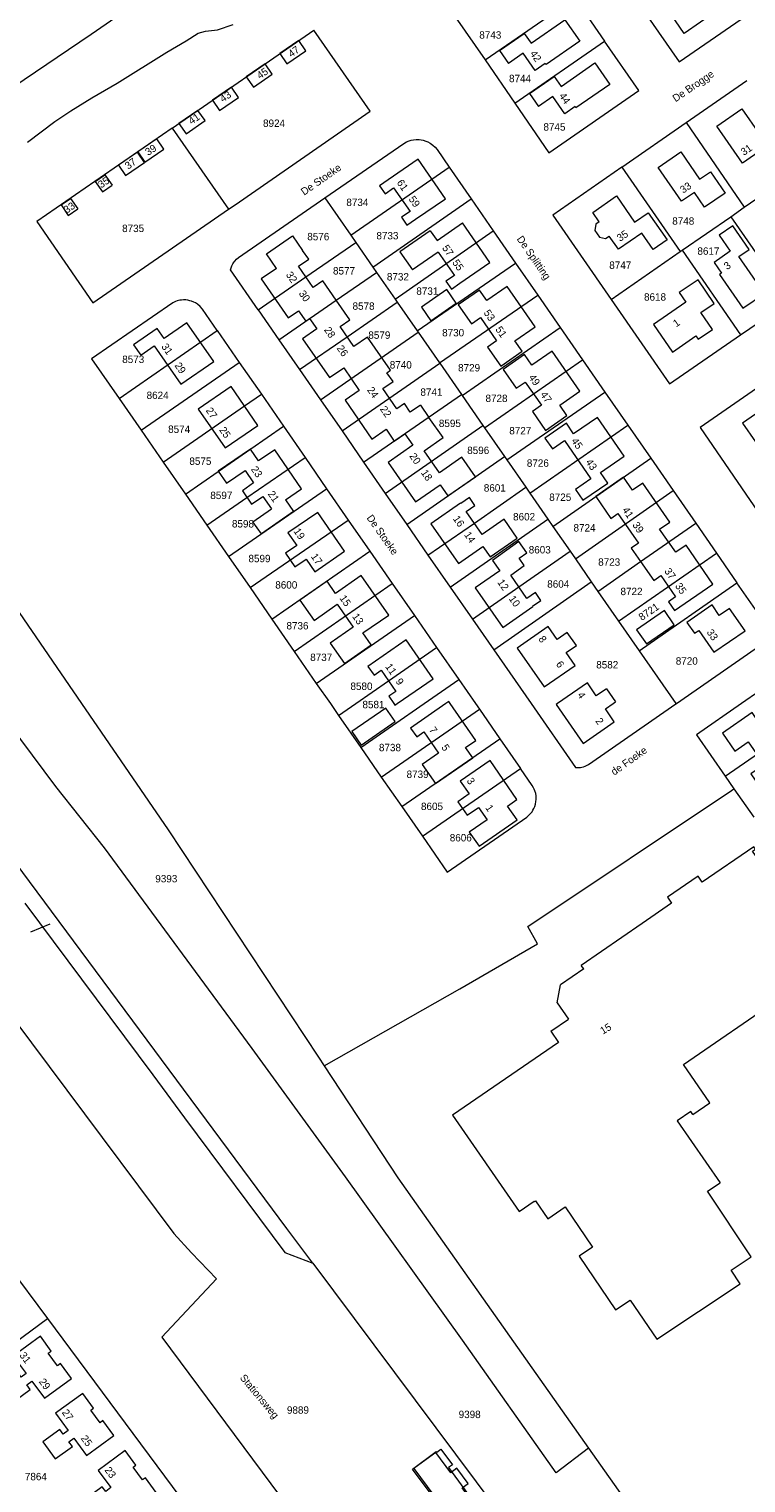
# Model space of a CAD drawing. Header units: metres. Extents: x 195864 to 198202, y 543264 to 544906.
# Tile 22 of 57: x 196484 to 196658, y 543810 to 544164. Entities that reach past the tile are written whole.
import ezdxf
from ezdxf.enums import TextEntityAlignment as Align

# ---------------------------------------------------------------- set-up
doc = ezdxf.new("R2010")
doc.units = ezdxf.units.M
doc.header["$MEASUREMENT"] = 0
for name, color, linetype, lineweight in [('Level 1', 7, 'Continuous', 0), ('Level 11', 7, 'Continuous', 0), ('Level 2', 7, 'Continuous', 0), ('Level 31', 7, 'Continuous', 0), ('Level 32', 7, 'Continuous', 0), ('Level 34', 7, 'Continuous', 0)]:
    doc.layers.add(name, color=color, linetype=linetype, lineweight=lineweight)
doc.styles.add('Style-CHAR_FAST_FONT', font='CHAR_FAST_FONT.shx')

msp = doc.modelspace()

# ---------------------------------------------------------------- linework, layer by layer
at = {"layer": 'Level 1', "color": 7, "linetype": 'Continuous', "lineweight": 0}
for p, q in [((196594.46, 544156.68), (196616.24, 544171.79)), ((196616.24, 544171.79), (196623.49, 544161.25)), ((196587.2, 544167.18), (196594.46, 544156.68)), ((196518.36, 544140.02), (196552.83, 544163.9)), ((196601.66, 544146.12), (196623.49, 544161.25)), ((196594.46, 544156.68), (196601.66, 544146.12)), ((196643.31, 544141.42), (196658.09, 544151.64)), ((196627.71, 544130.55), (196643.31, 544141.42)), ((196643.31, 544141.42), (196657.49, 544120.81)), ((196518.36, 544140.02), (196532.02, 544120.32)), ((196561.78, 544114.04), (196585.74, 544130.56)), ((196585.74, 544130.56), (196591.06, 544122.85)), ((196627.71, 544130.55), (196641.92, 544110.02)), ((196657.49, 544120.81), (196667.34, 544127.63)), ((196555.5, 544123.11), (196561.78, 544114.04)), ((196567.18, 544106.25), (196591.06, 544122.85)), ((196591.06, 544122.85), (196596.42, 544115.05)), ((196532.02, 544120.32), (196533.64, 544121.4)), ((196654.25, 544118.48), (196657.49, 544120.81)), ((196642.36, 544110.32), (196654.25, 544118.48)), ((196654.25, 544118.48), (196668.44, 544097.89)), ((196561.78, 544114.04), (196563.05, 544112.21)), ((196563.05, 544112.21), (196567.18, 544106.25)), ((196572.6, 544098.44), (196596.42, 544115.05)), ((196596.42, 544115.05), (196601.84, 544107.18)), ((196625.09, 544098.38), (196641.92, 544110.02)), ((196641.92, 544110.02), (196642.36, 544110.32)), ((196642.36, 544110.32), (196656.6, 544089.78)), ((196567.18, 544106.25), (196568.08, 544104.95)), ((196568.08, 544104.95), (196572.6, 544098.44)), ((196577.97, 544090.7), (196601.84, 544107.18)), ((196601.84, 544107.18), (196607.26, 544099.39)), ((196572.6, 544098.44), (196573.1, 544097.72)), ((196583.38, 544082.9), (196607.26, 544099.39)), ((196607.26, 544099.39), (196612.67, 544091.57)), ((196656.6, 544089.78), (196668.44, 544097.89)), ((196539.29, 544095.84), (196544.33, 544088.55)), ((196573.1, 544097.72), (196577.97, 544090.7)), ((196505.47, 544074.28), (196529.29, 544090.81)), ((196529.29, 544090.81), (196534.67, 544083.05)), ((196588.87, 544074.98), (196612.67, 544091.57)), ((196612.67, 544091.57), (196618.14, 544083.7)), ((196544.33, 544088.55), (196549.36, 544081.29)), ((196554.46, 544073.92), (196578.17, 544090.41)), ((196577.97, 544090.7), (196578.17, 544090.41)), ((196578.17, 544090.41), (196583.38, 544082.9)), ((196594.3, 544067.15), (196618.14, 544083.7)), ((196618.14, 544083.7), (196623.58, 544075.81)), ((196510.83, 544066.55), (196534.67, 544083.05)), ((196534.67, 544083.05), (196540.04, 544075.28)), ((196549.36, 544081.29), (196554.46, 544073.92)), ((196559.67, 544066.36), (196583.42, 544082.84)), ((196583.38, 544082.9), (196583.42, 544082.84)), ((196583.42, 544082.84), (196588.69, 544075.24)), ((196505.47, 544074.28), (196510.83, 544066.55)), ((196540.04, 544075.28), (196545.43, 544067.49)), ((196554.46, 544073.92), (196559.67, 544066.36)), ((196564.9, 544058.77), (196588.69, 544075.24)), ((196588.69, 544075.24), (196588.87, 544074.98)), ((196588.87, 544074.98), (196593.94, 544067.67)), ((196599.74, 544059.3), (196623.58, 544075.81)), ((196623.58, 544075.81), (196629.15, 544067.79)), ((196510.83, 544066.55), (196516.18, 544058.8)), ((196521.57, 544050.99), (196545.43, 544067.49)), ((196545.43, 544067.49), (196550.67, 544059.86)), ((196559.67, 544066.36), (196564.9, 544058.77)), ((196570.19, 544051.12), (196593.94, 544067.67)), ((196593.94, 544067.67), (196594.3, 544067.15)), ((196594.3, 544067.15), (196599.16, 544060.14)), ((196605.34, 544051.2), (196629.15, 544067.79)), ((196629.15, 544067.79), (196634.74, 544059.71)), ((196550.67, 544059.86), (196555.92, 544052.28)), ((196575.41, 544043.57), (196599.16, 544060.14)), ((196599.16, 544060.14), (196599.74, 544059.3)), ((196599.74, 544059.3), (196604.34, 544052.65)), ((196610.92, 544043.13), (196634.74, 544059.71)), ((196634.74, 544059.71), (196640.22, 544051.85)), ((196516.18, 544058.8), (196521.57, 544050.99)), ((196564.9, 544058.77), (196570.19, 544051.12)), ((196532.08, 544035.79), (196555.92, 544052.28)), ((196555.92, 544052.28), (196561.19, 544044.66)), ((196604.34, 544052.65), (196605.34, 544051.2)), ((196616.42, 544035.2), (196640.22, 544051.85)), ((196640.22, 544051.85), (196645.66, 544043.93)), ((196521.57, 544050.99), (196526.77, 544043.45)), ((196570.19, 544051.12), (196575.41, 544043.57)), ((196605.34, 544051.2), (196609.68, 544044.92)), ((196585.96, 544028.31), (196609.68, 544044.92)), ((196609.68, 544044.92), (196610.92, 544043.13)), ((196526.77, 544043.45), (196532.08, 544035.79)), ((196537.3, 544028.24), (196561.19, 544044.66)), ((196561.19, 544044.66), (196566.44, 544037.07)), ((196575.41, 544043.57), (196580.56, 544036.11)), ((196610.92, 544043.13), (196615.1, 544037.09)), ((196645.66, 544043.93), (196650.7, 544036.62)), ((196532.08, 544035.79), (196537.3, 544028.24)), ((196542.6, 544020.56), (196566.44, 544037.07)), ((196566.44, 544037.07), (196571.86, 544029.26)), ((196580.56, 544036.11), (196585.96, 544028.31)), ((196615.1, 544037.09), (196616.42, 544035.2)), ((196616.42, 544035.2), (196620.27, 544029.62)), ((196626.9, 544020.06), (196650.7, 544036.62)), ((196650.7, 544036.62), (196655.68, 544029.43)), ((196537.3, 544028.24), (196542.6, 544020.56)), ((196548.01, 544012.72), (196571.86, 544029.26)), ((196571.86, 544029.26), (196577.29, 544021.43)), ((196585.96, 544028.31), (196591.36, 544020.55)), ((196596.54, 544013.1), (196620.27, 544029.62)), ((196620.27, 544029.62), (196621.86, 544027.32)), ((196621.86, 544027.32), (196626.9, 544020.06)), ((196631.91, 544012.83), (196655.68, 544029.43)), ((196542.6, 544020.56), (196548.01, 544012.72)), ((196553.4, 544004.92), (196577.29, 544021.43)), ((196577.29, 544021.43), (196582.67, 544013.65)), ((196591.36, 544020.55), (196596.54, 544013.1)), ((196626.9, 544020.06), (196631.91, 544012.83)), ((196582.67, 544013.65), (196588.07, 544005.83)), ((196596.54, 544013.1), (196605.62, 544000)), ((196548.01, 544012.72), (196553.4, 544004.92)), ((196631.91, 544012.83), (196640.82, 544000)), ((196579.65, 544000), (196588.07, 544005.83)), ((196588.07, 544005.83), (196592.1, 544000)), ((196553.4, 544004.92), (196556.82, 544000)), ((196490.06, 543979.79), (196475.01, 544000)), ((196556.82, 544000), (196558.83, 543997.1)), ((196558.83, 543997.1), (196563, 544000)), ((196564.24, 543989.32), (196579.65, 544000)), ((196592.1, 544000), (196593.07, 543998.61)), ((196640.82, 544000), (196640.87, 543999.92)), ((196640.87, 543999.92), (196640.98, 544000)), ((196558.83, 543997.1), (196564.24, 543989.32)), ((196569.22, 543982.13), (196593.07, 543998.61)), ((196593.07, 543998.61), (196598.04, 543991.42)), ((196652.83, 543982.33), (196673, 543996.33)), ((196564.24, 543989.32), (196569.22, 543982.13)), ((196574.22, 543974.92), (196598.04, 543991.42)), ((196598.04, 543991.42), (196603.03, 543984.21)), ((196569.22, 543982.13), (196574.22, 543974.92)), ((196579.21, 543967.75), (196603.03, 543984.21)), ((196652.83, 543982.33), (196654.96, 543979.28)), ((196501.91, 543964.88), (196490.06, 543979.79)), ((196654.36, 543978.88), (196654.96, 543979.28)), ((196654.96, 543979.28), (196659.78, 543972.38)), ((196574.22, 543974.92), (196579.21, 543967.75)), ((196537.84, 543916.04), (196501.91, 543964.88)), ((196482.52, 543951.47), (196513.63, 543909.62)), ((196560.53, 543884.82), (196537.84, 543916.04)), ((196513.63, 543909.62), (196521.39, 543899.19)), ((196521.39, 543899.19), (196545.76, 543866.43)), ((196588.97, 543845.05), (196560.53, 543884.82)), ((196545.76, 543866.43), (196552.57, 543863.83)), ((196478.36, 543863.35), (196488.03, 543850.37)), ((196552.57, 543863.83), (196597.29, 543803.84)), ((196454.62, 543825.74), (196488.03, 543850.37)), ((196488.03, 543850.37), (196520.24, 543806.91)), ((196611.7, 543812.78), (196588.97, 543845.05)), ((196619.59, 543818.81), (196611.7, 543812.78)), ((196582.48, 543817.76), (196577.14, 543813.83)), ((196586.15, 543812.81), (196582.48, 543817.76)), ((196577.14, 543813.83), (196587.27, 543800.21)), ((196587.6, 543813.89), (196586.15, 543812.81))]:
    msp.add_line(p, q, dxfattribs=at)
at = {"layer": 'Level 1', "color": 7, "linetype": 'Continuous', "lineweight": 0, "flags": 128}
for points in [[(196413.61, 544105.86), (196416.17, 544107.42), (196430.37, 544117.02), (196445.35, 544127.28), (196462.75, 544138.56), (196479.62, 544150.06), (196498.66, 544162.94), (196519.01, 544177.07), (196537.31, 544189.46)], [(196630.3, 544172.58), (196641.67, 544156.16), (196662.99, 544170.87)], [(196483.18, 544136.65), (196489.85, 544141.66), (196493.7, 544144.3), (196498.84, 544147.39), (196504.96, 544150.97), (196517.02, 544158.53), (196521.79, 544161.29), (196524.65, 544163.13), (196526.48, 544163.65), (196529.39, 544164), (196533.19, 544165.25)], [(196533.64, 544121.4), (196566.5, 544144.19), (196552.83, 544163.9)], [(196601.66, 544146.12), (196609.96, 544134.08), (196631.81, 544149.24), (196623.49, 544161.25)], [(196518.36, 544140.02), (196485.45, 544117.3), (196499.07, 544097.54), (196532.02, 544120.32)], [(196555.5, 544123.11), (196574.7, 544136.34), (196575.33, 544136.7), (196576, 544136.96), (196576.51, 544137.11), (196577.08, 544137.22), (196577.72, 544137.27), (196578.44, 544137.25), (196579.38, 544137.09), (196580.04, 544136.9), (196580.52, 544136.69), (196581.1, 544136.38), (196581.76, 544135.92), (196582.3, 544135.43), (196582.78, 544134.85), (196585.74, 544130.56)], [(196627.71, 544130.55), (196610.91, 544118.91), (196625.09, 544098.38)], [(196539.29, 544095.84), (196532.54, 544105.59), (196532.78, 544106.29), (196532.89, 544106.53), (196533.14, 544107.04), (196533.45, 544107.49), (196533.62, 544107.71), (196534.04, 544108.17), (196534.47, 544108.57), (196555.5, 544123.11)], [(196539.29, 544095.84), (196550.85, 544103.83), (196563.05, 544112.21)], [(196544.33, 544088.55), (196558.26, 544098.19), (196568.08, 544104.95)], [(196529.29, 544090.81), (196525.7, 544096), (196525.18, 544096.62), (196524.49, 544097.2), (196524.01, 544097.5), (196523.59, 544097.72), (196523.09, 544097.93), (196522.63, 544098.06), (196522.18, 544098.16), (196521.68, 544098.23), (196521.13, 544098.23), (196520.64, 544098.21), (196520.21, 544098.15), (196519.89, 544098.08), (196519.58, 544097.99), (196519.14, 544097.84), (196518.84, 544097.71), (196518.51, 544097.54), (196498.77, 544083.93), (196505.47, 544074.28)], [(196625.09, 544098.38), (196639.28, 544077.8), (196656.6, 544089.78)], [(196430.01, 544096.86), (196461, 544051.57), (196496.33, 544000)], [(196549.36, 544081.29), (196560.9, 544089.3), (196573.1, 544097.72)], [(196666.8, 544081.05), (196646.72, 544067.19), (196660.87, 544046.57)], [(196516.18, 544058.8), (196535.93, 544072.44), (196540.04, 544075.28)], [(196526.77, 544043.45), (196536.55, 544050.16), (196550.67, 544059.86)], [(196580.56, 544036.11), (196591.85, 544043.95), (196604.34, 544052.65)], [(196621.86, 544027.32), (196632.26, 544034.59), (196645.66, 544043.93)], [(196591.36, 544020.55), (196602.67, 544028.42), (196615.1, 544037.09)], [(196640.98, 544000), (196660.09, 544013.3), (196660.55, 544013.6), (196661.01, 544013.99), (196661.46, 544014.45), (196661.89, 544015.07), (196662.15, 544015.54), (196662.4, 544016.15), (196662.55, 544016.78), (196662.66, 544017.48), (196662.64, 544018.35), (196662.53, 544019.02), (196662.32, 544019.65), (196662.2, 544019.97), (196661.92, 544020.48), (196661.75, 544020.75), (196661.57, 544021.01), (196661.34, 544021.27), (196655.68, 544029.43)], [(196563, 544000), (196570.97, 544005.54), (196582.67, 544013.65)], [(196670.48, 544000), (196670.03, 544000.66), (196669.7, 544001.23), (196669.41, 544001.68), (196668.93, 544002.22), (196668.3, 544002.77), (196667.83, 544003.09), (196667.32, 544003.4), (196666.74, 544003.65), (196666.11, 544003.85), (196665.51, 544003.97), (196664.7, 544004.06), (196663.98, 544004.02), (196663.33, 544003.94), (196662.89, 544003.82), (196662.39, 544003.66), (196661.87, 544003.45), (196661.26, 544003.1), (196656.8, 544000)], [(196420.34, 544000), (196426.09, 543994.14), (196430.77, 543988.6), (196439.57, 543977.18), (196440.59, 543975.67), (196518.73, 543871.07), (196523.05, 543866.32), (196529.12, 543859.97), (196515.85, 543845.77), (196577.74, 543762.44), (196583.44, 543756.55), (196588.44, 543752.89), (196601, 543745.05), (196605.41, 543738.82), (196620.36, 543750.93), (196723.93, 543610.93), (196736.36, 543595.57), (196739.17, 543593.43), (196745.3, 543589.84)], [(196552.57, 543863.83), (196546.28, 543872.26), (196451.5, 544000)], [(196496.33, 544000), (196517.36, 543969.31), (196553.96, 543913.94), (196555.31, 543911.87)], [(196605.62, 544000), (196616.4, 543984.44), (196616.78, 543984.43), (196617.19, 543984.43), (196617.63, 543984.48), (196618, 543984.55), (196618.41, 543984.65), (196618.82, 543984.79), (196619.25, 543984.98), (196619.61, 543985.18), (196640.87, 543999.92)], [(196656.8, 544000), (196645.88, 543992.41), (196652.83, 543982.33)], [(196579.21, 543967.75), (196585.25, 543958.94), (196604.58, 543972.4), (196604.93, 543972.67), (196605.21, 543972.94), (196605.58, 543973.32), (196605.86, 543973.7), (196606.1, 543974.07), (196606.31, 543974.46), (196606.55, 543974.99), (196606.72, 543975.53), (196606.81, 543976.14), (196606.87, 543976.67), (196606.88, 543977.12), (196606.85, 543977.55), (196606.76, 543978.09), (196606.55, 543978.76), (196606.41, 543979.15), (196606.22, 543979.53), (196605.9, 543980.06), (196603.03, 543984.21)], [(196555.31, 543911.87), (196588.35, 543930.58), (196607.2, 543941.56), (196604.81, 543945.78), (196654.36, 543978.88)], [(196555.31, 543911.87), (196573.21, 543884.56), (196619.59, 543818.81)], [(196619.59, 543818.81), (196629.72, 543804.44), (196660.76, 543760.52)], [(196592.56, 543804.17), (196588.89, 543809.12), (196590.33, 543810.19), (196587.6, 543813.89)]]:
    msp.add_lwpolyline(points, dxfattribs=at)
at = {"layer": 'Level 11', "color": 7, "linetype": 'Continuous', "lineweight": 13}
for p, q in [((196597.99, 544158.93), (196600.17, 544155.82)), ((196605.23, 544148.45), (196607.4, 544145.32)), ((196499.62, 544127.07), (196501.96, 544128.69)), ((196499.62, 544127.07), (196501.38, 544124.52)), ((196501.38, 544124.52), (196503.73, 544126.14)), ((196501.96, 544128.69), (196503.73, 544126.14)), ((196491.33, 544121.36), (196493.67, 544122.97)), ((196493.67, 544122.97), (196495.43, 544120.42)), ((196491.33, 544121.36), (196493.09, 544118.8)), ((196493.09, 544118.8), (196495.43, 544120.42)), ((196595.61, 544107.33), (196588.92, 544116.97)), ((196547.61, 544113.83), (196550.07, 544110.3)), ((196581.13, 544115.09), (196573.74, 544109.95)), ((196573.74, 544109.95), (196576.82, 544105.53)), ((196583.08, 544109.89), (196576.82, 544105.53)), ((196551.77, 544093.7), (196551.79, 544093.72)), ((196551.79, 544093.72), (196553.51, 544091.18)), ((196560.08, 544081.72), (196563.85, 544076.23)), ((196578.72, 544072.64), (196580.78, 544069.66)), ((196576.85, 544062.91), (196570.85, 544058.7)), ((196572.38, 544063.87), (196574.94, 544065.63)), ((196574.94, 544065.63), (196576.85, 544062.91)), ((196536.1, 544056.73), (196538.17, 544053.7)), ((196545.88, 544049.58), (196549.82, 544052.29)), ((196540.44, 544050.41), (196542.52, 544047.38)), ((196573.08, 544000), (196581.82, 544006.05)), ((196623.96, 544003.6), (196626.17, 544000.41)), ((196592.22, 543991.06), (196585.99, 544000)), ((196625.58, 544000), (196626.17, 544000.41)), ((196589.71, 543989.32), (196592.22, 543991.06)), ((196599.91, 543975.06), (196602.2, 543976.64)), ((196632.63, 543946.48), (196617.84, 543936.3)), ((196618.43, 543935.44), (196612.82, 543931.58)), ((196618.43, 543935.44), (196617.84, 543936.3)), ((196612, 543927.14), (196612.82, 543931.58)), ((196612, 543927.14), (196614.71, 543923.19)), ((196610.44, 543920.25), (196614.71, 543923.19)), ((196586.51, 543899.84), (196602.73, 543876.42))]:
    msp.add_line(p, q, dxfattribs=at)
at = {"layer": 'Level 11', "color": 7, "linetype": 'Continuous', "lineweight": 13, "flags": 128}
for points in [[(196650.83, 544168.57), (196642.9, 544163.09), (196637.42, 544171.03), (196642.05, 544174.23), (196640.07, 544177.11), (196645.83, 544181.09), (196649.21, 544176.21), (196646.73, 544174.5), (196650.83, 544168.57)], [(196597.99, 544158.93), (196603.99, 544163.11), (196605.66, 544160.72), (196613.87, 544166.45), (196617.49, 544161.22), (196609.29, 544155.51), (196609.09, 544155.79), (196606.62, 544154.07), (196603.69, 544158.27), (196600.17, 544155.82)], [(196550.89, 544158.88), (196549.18, 544161.37), (196544.57, 544158.18), (196546.28, 544155.69), (196550.89, 544158.88)], [(196542.71, 544153.21), (196540.99, 544155.71), (196536.38, 544152.52), (196538.1, 544150.02), (196542.71, 544153.21)], [(196605.23, 544148.45), (196611.25, 544152.63), (196612.92, 544150.22), (196621.16, 544155.94), (196624.78, 544150.7), (196616.55, 544144.99), (196616.35, 544145.28), (196613.88, 544143.57), (196610.96, 544147.79), (196607.4, 544145.32)], [(196534.49, 544147.52), (196532.77, 544150.02), (196528.15, 544146.83), (196529.88, 544144.32), (196534.49, 544147.52)], [(196526.35, 544141.88), (196524.62, 544144.38), (196519.99, 544141.18), (196521.73, 544138.67), (196526.35, 544141.88)], [(196668.48, 544134.47), (196665.2, 544132.23), (196662.92, 544135.56), (196657.04, 544131.54), (196650.83, 544140.56), (196656.92, 544144.75), (196661.15, 544138.56), (196664.24, 544140.67), (196668.48, 544134.47)], [(196516.32, 544134.95), (196514.61, 544137.46), (196510.01, 544134.28), (196511.72, 544131.77), (196516.32, 544134.95)], [(196511.62, 544131.7), (196509.91, 544134.21), (196505.3, 544131.02), (196507.01, 544128.51), (196511.62, 544131.7)], [(196652.83, 544124.23), (196647.84, 544120.83), (196645.38, 544124.43), (196642.23, 544122.27), (196636.5, 544130.49), (196642.06, 544134.29), (196646.6, 544127.65), (196649.26, 544129.46), (196652.83, 544124.23)], [(196584.82, 544122.87), (196578.15, 544132.51), (196570.89, 544127.47), (196568.81, 544126.01), (196570.13, 544124.1), (196572.21, 544125.55), (196576.21, 544119.79), (196574.13, 544118.35), (196575.45, 544116.46), (196577.53, 544117.89), (196577.55, 544117.86), (196584.82, 544122.87)], [(196622.23, 544117.27), (196620.65, 544119.55), (196626.43, 544123.54), (196630.81, 544117.18), (196634.13, 544119.47), (196638.69, 544112.89)], [(196581.13, 544115.09), (196582.79, 544112.7), (196588.92, 544116.97)], [(196622.23, 544117.27), (196621.36, 544116.68), (196621.14, 544115.15), (196622.28, 544113.5), (196623.77, 544113.2), (196624.63, 544113.79)], [(196662.39, 544099.82), (196656.18, 544108.82), (196658.64, 544110.52), (196654.67, 544116.28), (196651.37, 544114.03), (196654.08, 544110.09), (196650.13, 544107.37), (196651.94, 544104.74), (196651.48, 544104.42), (196657.13, 544096.2), (196662.39, 544099.82)], [(196543.74, 544105.92), (196541.3, 544109.45), (196547.61, 544113.83)], [(196638.69, 544112.89), (196635.31, 544110.55), (196632.57, 544114.51), (196626.87, 544110.56), (196624.63, 544113.79)], [(196558.26, 544098.19), (196555.01, 544102.86), (196552.64, 544101.23), (196549.07, 544106.43), (196551.57, 544108.15), (196550.07, 544110.3)], [(196583.08, 544109.89), (196587, 544104.23), (196584.92, 544102.79), (196586.25, 544100.88), (196588.33, 544102.32), (196588.35, 544102.29), (196595.61, 544107.33)], [(196543.74, 544105.92), (196540.02, 544103.34), (196546.57, 544093.87), (196549.08, 544095.61), (196550.85, 544093.06), (196551.77, 544093.7)], [(196606.62, 544091.73), (196599.84, 544101.49), (196594.87, 544098.07), (196593.11, 544100.64), (196587.91, 544097.06), (196591.13, 544092.44), (196593.3, 544093.95), (196597.24, 544088.28), (196595.06, 544086.77), (196598.27, 544082.16), (196603.44, 544085.75), (196601.67, 544088.29), (196606.62, 544091.73)], [(196650.18, 544097.41), (196646.25, 544103.13), (196641.66, 544100.07), (196643.28, 544097.73), (196635.38, 544092.26), (196640.03, 544085.56), (196645.7, 544089.5), (196646.27, 544088.68), (196649.73, 544091.07), (196646.92, 544095.16), (196650.18, 544097.41)], [(196573.02, 544071.76), (196569.61, 544076.7), (196572.06, 544078.38), (196570.57, 544080.54), (196571.43, 544081.12), (196565.84, 544089.22), (196562.55, 544086.95), (196559.22, 544091.79), (196561.56, 544093.4), (196558.26, 544098.19)], [(196587.42, 544097.46), (196585.13, 544100.75), (196578.96, 544096.46), (196581.27, 544093.17), (196587.42, 544097.46)], [(196516.42, 544088.85), (196514.7, 544091.33), (196508.92, 544087.33), (196510.7, 544084.77), (196514, 544087.06)], [(196528.45, 544083.24), (196521.9, 544092.65), (196516.42, 544088.85)], [(196553.51, 544091.18), (196550.06, 544088.79), (196556.63, 544079.33), (196560.08, 544081.72)], [(196514, 544087.06), (196520.48, 544077.73), (196528.45, 544083.24)], [(196617.51, 544076.04), (196610.75, 544085.79), (196605.81, 544082.36), (196604.03, 544084.93), (196598.84, 544081.33), (196602.03, 544076.75), (196604.2, 544078.27), (196608.15, 544072.62), (196605.97, 544071.1), (196609.18, 544066.48), (196614.35, 544070.08), (196612.59, 544072.61), (196617.51, 544076.04)], [(196539.2, 544067.72), (196532.67, 544077.15), (196524.71, 544071.65), (196531.22, 544062.22), (196539.2, 544067.72)], [(196563.85, 544076.23), (196560.4, 544073.84), (196566.93, 544064.37), (196570.39, 544066.76), (196572.38, 544063.87)], [(196578.72, 544072.64), (196576.26, 544070.94), (196574.83, 544073.01), (196573.02, 544071.76)], [(196583.38, 544056.18), (196579.63, 544061.5), (196584.24, 544064.75), (196580.78, 544069.66)], [(196628.3, 544060.2), (196621.76, 544069.66), (196615.98, 544065.67), (196614.22, 544068.22), (196609.02, 544064.63), (196610.85, 544061.99), (196613.75, 544064.01), (196620.2, 544054.7), (196616.45, 544052.1), (196618.25, 544049.49), (196624.3, 544053.67), (196622.53, 544056.22), (196628.3, 544060.2)], [(196669.93, 544063.77), (196663.64, 544072.82), (196657.06, 544068.25), (196663.35, 544059.2), (196669.93, 544063.77)], [(196539.34, 544059.06), (196537.39, 544061.93), (196529.55, 544056.61), (196531.56, 544053.65), (196536.1, 544056.73)], [(196549.82, 544052.29), (196543.29, 544061.77), (196539.34, 544059.06)], [(196592.08, 544055.2), (196588.76, 544059.95), (196583.38, 544056.18)], [(196570.85, 544058.7), (196577.53, 544049.1), (196583.49, 544053.28), (196585.41, 544050.55), (196592.08, 544055.2)], [(196538.17, 544053.7), (196535.42, 544051.81), (196537.68, 544048.51), (196540.44, 544050.41)], [(196649.8, 544029.09), (196643.31, 544038.57), (196640.82, 544036.83), (196636.89, 544042.45), (196639.38, 544044.19), (196632.82, 544053.65), (196630.33, 544051.92), (196628.13, 544055.07), (196621.38, 544050.38), (196625.03, 544045.09), (196626.76, 544046.28), (196631.72, 544039.05), (196629.99, 544037.86), (196632.26, 544034.59), (196635.45, 544029.97), (196637.18, 544031.17), (196640.76, 544026), (196639.03, 544024.8), (196640.52, 544022.65), (196649.8, 544029.09)], [(196545.88, 544049.58), (196547.87, 544046.73), (196540.06, 544041.29), (196538.01, 544044.24), (196542.52, 544047.38)], [(196593.78, 544041.17), (196589.87, 544046.78), (196591.94, 544048.23), (196590.64, 544050.15), (196588.57, 544048.71), (196588.51, 544048.79), (196581.27, 544043.75), (196587.96, 544034.12), (196593.92, 544038.25), (196595.69, 544035.7), (196602.27, 544040.25)], [(196560.3, 544037.07), (196553.77, 544046.55), (196546.52, 544041.58), (196548.65, 544038.47), (196545.89, 544036.58), (196548.16, 544033.28), (196550.92, 544035.18), (196553.05, 544032.08), (196560.3, 544037.07)], [(196602.27, 544040.25), (196599.07, 544044.86), (196593.78, 544041.17)], [(196600.7, 544031.25), (196603.99, 544033.59), (196602.73, 544035.38), (196604.61, 544036.72), (196602.68, 544039.44), (196596.24, 544034.86), (196598.03, 544032.35)], [(196571.02, 544021.55), (196564.35, 544031.19), (196558.05, 544026.83), (196556.01, 544029.77), (196549.41, 544025.2), (196552.86, 544020.26), (196558.46, 544024.17), (196562.36, 544018.59), (196556.79, 544014.71), (196560.25, 544009.75), (196566.77, 544014.27), (196564.74, 544017.2), (196571.02, 544021.55)], [(196598.03, 544032.35), (196592.07, 544028.18), (196598.76, 544018.55), (196606.03, 544023.61), (196605.97, 544023.69), (196608.04, 544025.13)], [(196608.04, 544025.13), (196606.7, 544027.04), (196604.64, 544025.6), (196600.7, 544031.25)], [(196657.66, 544017.74), (196653.91, 544023.17), (196651.41, 544021.48), (196649.68, 544024.03), (196643.54, 544019.75), (196645.36, 544017.12), (196646.39, 544017.83), (196650.09, 544012.49), (196657.66, 544017.74)], [(196640.47, 544019.18), (196638.08, 544022.66), (196631.29, 544017.99), (196633.68, 544014.51), (196640.47, 544019.18)], [(196616.65, 544014.13), (196614.44, 544017.31), (196611.98, 544015.6), (196609.8, 544018.74), (196602.25, 544013.5), (196608.81, 544004.05), (196616.36, 544009.29), (196614.19, 544012.42), (196616.65, 544014.13)], [(196581.82, 544006.05), (196575.25, 544015.52), (196565.96, 544009.06), (196567.46, 544006.91), (196569.18, 544008.11), (196572.75, 544002.97), (196571.02, 544001.77), (196572.25, 544000)], [(196623.96, 544003.6), (196621.5, 544001.89), (196619.32, 544005.03), (196612.09, 544000)], [(196572.56, 543995.62), (196570.29, 543998.92), (196562.05, 543993.21), (196564.33, 543989.92), (196572.56, 543995.62)], [(196572.25, 544000), (196572.52, 543999.61), (196573.08, 544000)], [(196584.9, 544000), (196576.35, 543994.05), (196577.85, 543991.91), (196579.56, 543993.1), (196583.15, 543987.95)], [(196585.99, 544000), (196585.64, 544000.51), (196584.9, 544000)], [(196612.09, 544000), (196611.77, 543999.78), (196618.32, 543990.33), (196625.87, 543995.57), (196623.7, 543998.71), (196625.58, 544000)], [(196672.3, 543988.5), (196665.39, 543998.44), (196661.05, 543995.42), (196659.36, 543997.84), (196652.17, 543992.84), (196655.22, 543988.46), (196658.45, 543990.71), (196662.33, 543985.12), (196659.1, 543982.87), (196662.43, 543978.08), (196669.66, 543983.08), (196667.98, 543985.51), (196672.3, 543988.5)], [(196583.15, 543987.95), (196579.19, 543985.19), (196582.42, 543980.55), (196591.45, 543986.83), (196589.71, 543989.32)], [(196602.2, 543976.64), (196595.65, 543986.12), (196588.42, 543981.12), (196590.56, 543978.03), (196587.81, 543976.12), (196590.08, 543972.84), (196592.83, 543974.74), (196594.92, 543971.72)], [(196594.92, 543971.72), (196590.61, 543968.7), (196593, 543965.28), (196602.23, 543971.75), (196599.91, 543975.06)], [(196674.17, 543942.79), (196671.41, 543946.8), (196671.5, 543946.87), (196670.32, 543948.58), (196670.23, 543948.52), (196659.51, 543964.09), (196660.21, 543964.58), (196659.8, 543965.18), (196647.24, 543956.53), (196646.25, 543957.97), (196638.83, 543952.87), (196639.82, 543951.43), (196632.63, 543946.48)], [(196644.95, 543899.96), (196649.1, 543902.82), (196642.68, 543912.13), (196666.3, 543928.4), (196666.36, 543928.31), (196674.1, 543933.64), (196669.85, 543939.82), (196674.17, 543942.79)], [(196610.44, 543920.25), (196612.3, 543917.55), (196586.51, 543899.84)], [(196644.94, 543899.97), (196644.45, 543900.69), (196641.2, 543898.45), (196651.58, 543883.4)], [(196636.21, 543845.34), (196656.49, 543858.8), (196654.28, 543862.14), (196659.14, 543865.37), (196648.52, 543881.37), (196651.58, 543883.4)], [(196602.73, 543876.42), (196606.39, 543878.91), (196606.45, 543878.82), (196606.72, 543879), (196609.7, 543874.62), (196613.96, 543877.51), (196620.6, 543867.75), (196617.29, 543865.5), (196626.18, 543852.43), (196629.74, 543854.85), (196636.21, 543845.34)], [(196493.86, 543835.78), (196491.22, 543839.36), (196490.51, 543838.84), (196488.24, 543841.92), (196488.95, 543842.44), (196486.3, 543846.03), (196479.72, 543841.17), (196482.84, 543836.97), (196481.63, 543836.07), (196480.79, 543837.2), (196476.66, 543834.13), (196478.16, 543832.12), (196476.37, 543830.78), (196477.94, 543828.67), (196483.83, 543833.05), (196482.99, 543834.18), (196484.2, 543835.09), (196487.29, 543830.93), (196493.86, 543835.78)], [(196504.18, 543821.91), (196501.52, 543825.5), (196500.82, 543824.97), (196498.55, 543828.03), (196499.26, 543828.56), (196496.61, 543832.13), (196489.99, 543827.3), (196493.06, 543823.1), (196491.86, 543822.22), (196491.03, 543823.35), (196486.88, 543820.32), (196489.92, 543816.16), (196494.09, 543819.21), (196493.25, 543820.36), (196494.45, 543821.23), (196497.53, 543817.02), (196504.18, 543821.91)], [(196592.87, 543804.15), (196587.1, 543799.86), (196583.77, 543804.38), (196583.73, 543804.35), (196576.83, 543813.69), (196582.59, 543817.98), (196582.71, 543817.82), (196583.67, 543818.53), (196586.49, 543814.74), (196585.57, 543814.06), (196589.55, 543808.69), (196589.51, 543808.66), (196592.87, 543804.15)], [(196514.48, 543808.03), (196511.83, 543811.6), (196511.12, 543811.08), (196508.85, 543814.14), (196509.56, 543814.66), (196506.91, 543818.24), (196500.32, 543813.35), (196503.42, 543809.18), (196502.2, 543808.28), (196501.36, 543809.41), (196497.24, 543806.35), (196500.32, 543802.22), (196504.43, 543805.27), (196503.57, 543806.42), (196504.79, 543807.33), (196507.9, 543803.14), (196514.48, 543808.03)]]:
    msp.add_lwpolyline(points, dxfattribs=at)
at = {"layer": 'Level 31', "color": 7, "linetype": 'Continuous', "lineweight": 0}
msp.add_line((196483.99, 543944.47), (196488.71, 543946.43), dxfattribs=at)

# ---------------------------------------------------------------- texts
at = {"layer": 'Level 2', "color": 7, "linetype": 'Continuous', "lineweight": 13, "style": 'Style-CHAR_FAST_FONT'}
for s, rotation, p in [('8743', 0, (196595.72, 544162.73)), ('8744', 0, (196602.95, 544152.14)), ('8924', 0, (196543.13, 544141.25)), ('8745', 0, (196611.32, 544140.35)), ('8734', 0, (196563.39, 544122)), ('8735', 0, (196508.86, 544115.66)), ('8748', 0, (196642.64, 544117.45)), ('8576', 0, (196553.89, 544113.66)), ('8733', 0, (196570.7, 544113.88)), ('8617', 0, (196648.76, 544110.13)), ('8577', 0, (196560.14, 544105.33)), ('8747', 0, (196627.33, 544106.7)), ('8732', 0, (196573.25, 544103.88)), ('8731', 0, (196580.41, 544100.39)), ('8618', 0, (196635.78, 544098.97)), ('8578', 0, (196564.9, 544096.75)), ('8730', 0, (196586.68, 544090.27)), ('8579', 0, (196568.74, 544089.69)), ('8573', 0, (196508.89, 544083.79)), ('8740', 0, (196573.95, 544082.45)), ('8729', 0, (196590.56, 544081.74)), ('8741', 0, (196581.4, 544075.81)), ('8624', 0, (196514.82, 544075.03)), ('8728', 0, (196597.23, 544074.3)), ('8574', 0, (196520.05, 544066.78)), ('8595', 0, (196585.89, 544068.21)), ('8727', 0, (196603.01, 544066.42)), ('8596', 0, (196592.78, 544061.64)), ('8575', 0, (196525.22, 544059)), ('8726', 0, (196607.28, 544058.54)), ('8601', 0, (196596.82, 544052.5)), ('8597', 0, (196530.31, 544050.68)), ('8725', 0, (196612.73, 544050.23)), ('8602', 0, (196603.94, 544045.48)), ('8598', 0, (196535.57, 544043.76)), ('8724', 0, (196618.63, 544042.78)), ('8603', 0, (196607.74, 544037.44)), ('8599', 0, (196539.59, 544035.31)), ('8723', 0, (196624.63, 544034.45)), ('8600', 0, (196546.11, 544028.89)), ('8604', 0, (196612.24, 544029.11)), ('8722', 0, (196630.06, 544027.3)), ('8721', 34.5499, (196634.25, 544022.36)), ('8736', 0, (196548.83, 544018.95)), ('8737', 0, (196554.6, 544011.27)), ('8582', 0, (196624.16, 544009.46)), ('8720', 0, (196643.5, 544010.38)), ('8580', 0, (196564.39, 544004.23)), ('8581', 0, (196567.31, 543999.77)), ('8738', 0, (196571.32, 543989.31)), ('8739', 0, (196578.04, 543982.81)), ('8605', 0, (196581.54, 543974.99)), ('8606', 0, (196588.54, 543967.36)), ('9393', 0, (196516.93, 543957.4)), ('9889', 0, (196548.94, 543828.07)), ('9398', 0, (196590.7, 543827.01)), ('7864', 0, (196485.21, 543811.88))]:
    msp.add_text(s, height=1.8, rotation=rotation, dxfattribs=at).set_placement(p, align=Align.MIDDLE_CENTER)
at = {"layer": 'Level 32', "color": 7, "linetype": 'Continuous', "lineweight": 13, "style": 'Style-CHAR_FAST_FONT'}
for s, rotation, p in [('47', 34.6915, (196547.32, 544157.19)), ('42', 304.6915, (196605.27, 544158.17)), ('45', 34.6915, (196539.7, 544151.91)), ('43', 34.6915, (196530.72, 544146.25)), ('44', 304.4849, (196612.34, 544147.91)), ('41', 34.6915, (196523.1, 544140.84)), ('39', 33.1656, (196512.51, 544133.27)), ('31', 34.3256, (196657.38, 544133.29)), ('37', 35.1845, (196507.65, 544129.91)), ('35', 34.5646, (196501.1, 544125.35)), ('61', 304.7387, (196572.89, 544126.77)), ('33', 34.3256, (196642.62, 544124.08)), ('59', 304.7387, (196575.77, 544122.78)), ('33', 34.5646, (196492.74, 544119.21)), ('35', 34.6915, (196627.26, 544112.35)), ('57', 304.7387, (196583.91, 544110.89)), ('32', 304.5321, (196545.92, 544104.38)), ('55', 304.7387, (196586.38, 544107.33)), ('3', 34.5321, (196653.3, 544105.48)), ('30', 304.8184, (196549.05, 544099.8)), ('53', 304.8184, (196594.02, 544095.1)), ('28', 304.6118, (196555.2, 544090.96)), ('51', 304.8184, (196596.87, 544091.05)), ('1', 34.6915, (196640.93, 544091.54)), ('31', 304.8184, (196515.64, 544086.89)), ('26', 304.6118, (196558.3, 544086.47)), ('29', 304.8184, (196518.84, 544082.28)), ('24', 304.6118, (196565.67, 544076.34)), ('49', 304.9451, (196604.95, 544079.38)), ('47', 304.9451, (196607.79, 544075.18)), ('27', 304.6118, (196526.45, 544071.33)), ('22', 304.6118, (196568.81, 544071.67)), ('25', 304.6118, (196529.71, 544066.6)), ('45', 304.6915, (196615.33, 544063.92)), ('20', 304.8981, (196575.95, 544060.22)), ('43', 304.6915, (196618.81, 544058.78)), ('23', 304.4052, (196537.44, 544057.03)), ('18', 304.8981, (196578.77, 544056.18)), ('21', 304.5321, (196541.52, 544051.03)), ('16', 304.8981, (196586.55, 544044.98)), ('41', 304.4849, (196627.7, 544047.1)), ('19', 304.4052, (196547.79, 544041.94)), ('14', 304.8981, (196589.27, 544041.08)), ('39', 304.4849, (196630.19, 544043.49)), ('17', 304.5321, (196552.01, 544035.8)), ('37', 304.6915, (196637.96, 544032.23)), ('12', 304.8981, (196597.35, 544029.5)), ('35', 304.6915, (196640.57, 544028.63)), ('15', 304.8981, (196558.96, 544025.65)), ('10', 304.8981, (196600.12, 544025.53)), ('13', 304.8981, (196562.04, 544021.21)), ('8', 304.7387, (196607.33, 544015.72)), ('33', 304.7387, (196648.24, 544017.35)), ('11', 304.8184, (196570.08, 544009)), ('6', 304.7387, (196611.59, 544009.59)), ('9', 304.7387, (196572.6, 544005.38)), ('4', 304.8184, (196616.8, 544002.08)), ('2', 304.5321, (196621.18, 543995.77)), ('7', 304.9451, (196580.74, 543993.59)), ('5', 304.9451, (196583.73, 543989.32)), ('3', 304.6915, (196589.89, 543981.2)), ('1', 304.6118, (196594.44, 543974.62)), ('15', 30.8753, (196623.09, 543919.42)), ('31', 306.5834, (196481.13, 543841.37)), ('29', 306.5834, (196485.85, 543834.96)), ('27', 306.1706, (196491.43, 543827.45)), ('25', 306.2169, (196496.05, 543821.15)), ('23', 306.6636, (196501.82, 543813.43))]:
    msp.add_text(s, height=1.8, rotation=rotation, dxfattribs=at).set_placement(p)
at = {"layer": 'Level 34', "color": 7, "linetype": 'Continuous', "lineweight": 13, "style": 'Style-CHAR_FAST_FONT'}
for s, rotation, p in [('De Brogge', 34.1987, (196640.79, 544146.33)), ('De Stoeke', 34.9451, (196550.45, 544123.6)), ('De Splitting', 304.6915, (196602.06, 544113.07)), ('De Stoeke', 305.1047, (196565.56, 544045.18)), ('de Foeke', 35.3912, (196625.86, 543982.44)), ('Stationsweg', 309.8056, (196534.71, 543835.86))]:
    msp.add_text(s, height=1.8, rotation=rotation, dxfattribs=at).set_placement(p)

doc.saveas('drawing.dxf')
